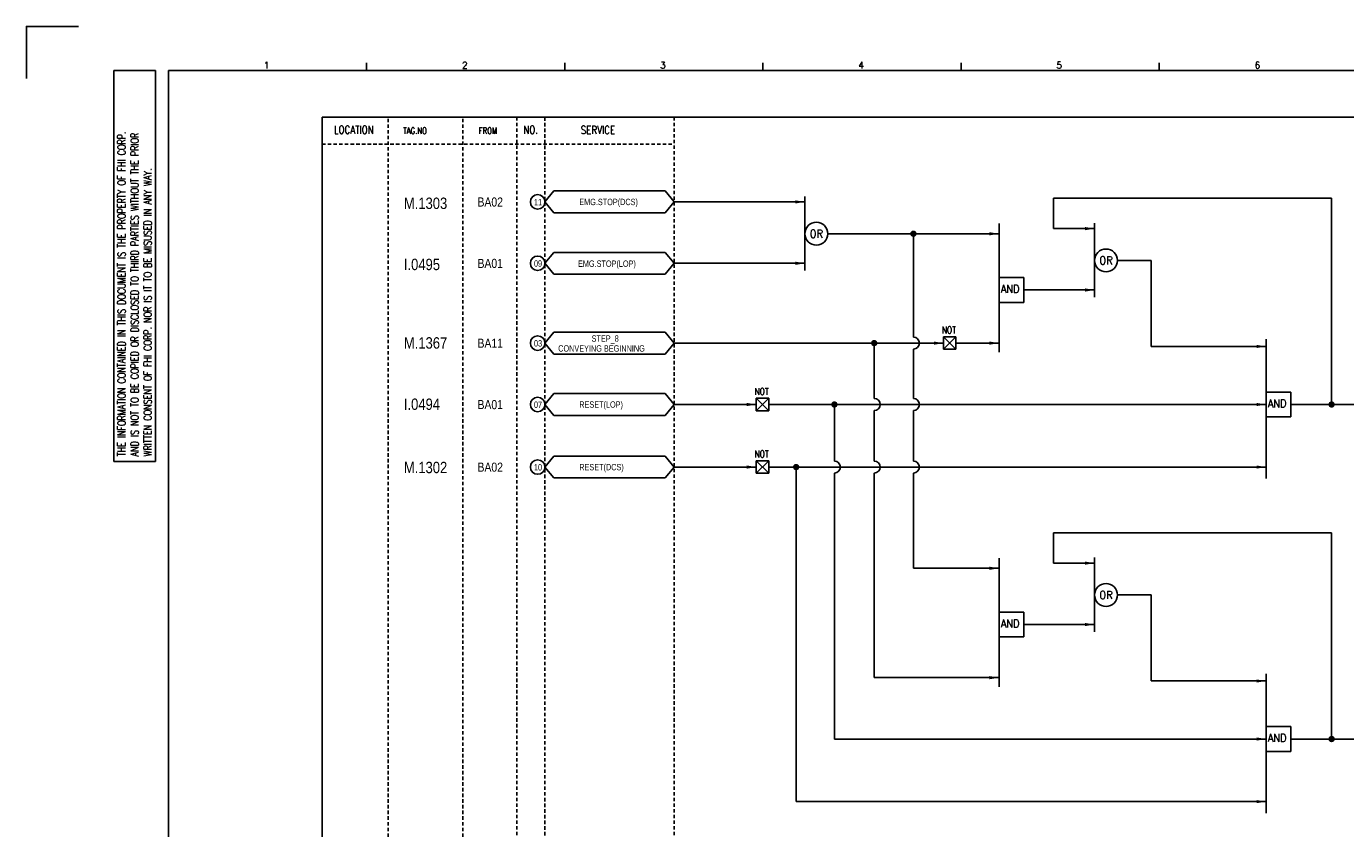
# Model space of a CAD drawing. Extents: x 1473 to 2439, y 388 to 1070.
# Tile 2 of 4: x 1473 to 2054, y 716 to 1070. Entities that reach past the tile are written whole.
import ezdxf
from ezdxf.enums import TextEntityAlignment as Align

# ---------------------------------------------------------------- set-up
doc = ezdxf.new("R2010")
doc.units = 0
doc.header["$MEASUREMENT"] = 0
doc.linetypes.add('HIDDEN', pattern=[4, 1.5, -1, 1.5])
doc.layers.get('0').update_dxf_attribs({"linetype": 'CONTINUOUS'})
doc.layers.get('DEFPOINTS').update_dxf_attribs({"linetype": 'CONTINUOUS'})
for name, color, linetype in [('CON', 4, 'CONTINUOUS'), ('DCS', 7, 'CONTINUOUS'), ('DIM', 3, 'CONTINUOUS'), ('HID', 2, 'HIDDEN'), ('圖框CON', 4, 'CONTINUOUS'), ('框線', 6, 'CONTINUOUS')]:
    doc.layers.add(name, color=color, linetype=linetype)
doc.styles.add('DAYUKP', font='complex', dxfattribs={"bigfont": 'DAYUKP.SHX'})
doc.styles.add('ROMANS', font='romans', dxfattribs={"width": 0.8})
doc.styles.add('style3', font='ARIALN.TTF')

# ---------------------------------------------------------------- blocks, each defined once
blk = doc.blocks.new('LEADER')
at = {"layer": 'CON'}
blk.add_solid([(0.85, -0.57), (0.85, -1.57), (3.85, -1.07)], dxfattribs=at)
blk = doc.blocks.new('1')
at = {"layer": 'DEFPOINTS'}
blk.add_lwpolyline([(1268.99, 689.33), (1246.02, 689.33), (1246.02, 666.36)], dxfattribs=at)
at = {"layer": '圖框CON'}
for p, q in [((1284.5, 669.81), (1302.87, 669.81)), ((1284.5, 497.52), (1284.5, 669.81)), ((1302.87, 497.52), (1302.87, 669.81)), ((1395.91, 669.85), (1395.91, 673.29)), ((1483.2, 669.85), (1483.2, 673.29)), ((1570.49, 669.85), (1570.49, 673.29)), ((1657.78, 669.85), (1657.78, 673.29)), ((1745.08, 669.85), (1745.08, 673.29)), ((1284.5, 497.52), (1302.87, 497.52))]:
    blk.add_line(p, q, dxfattribs=at)
at = {"layer": '框線'}
for p, q in [((1308.62, 669.81), (1308.62, 26.6)), ((2181.53, 669.81), (1308.62, 669.81))]:
    blk.add_line(p, q, dxfattribs=at)
at = {"style": 'DAYUKP'}
for s, p in [('1', (1350.64, 670.78)), ('2', (1437.93, 670.78)), ('3', (1525.22, 670.78)), ('4', (1612.51, 670.78)), ('5', (1699.8, 670.78)), ('6', (1787.1, 670.78))]:
    blk.add_text(s, height=2.87, dxfattribs=at).set_placement(p)
at = {"layer": 'DIM', "style": 'ROMANS', "width": 0.75}
for s, p in [('THE INFORMATION CONTAINED IN THIS DOCUMENT IS THE PROPERTY OF FHI CORP.', (1287.94, 499.82)), ('AND IS NOT TO BE COPIED OR DISCLOSED TO THIRD PARTIES WITHOUT THE PRIOR', (1293.68, 499.82)), ('WRITTEN CONSENT OF FHI CORP. NOR IS IT TO BE MISUSED IN ANY WAY.', (1299.43, 499.82))]:
    blk.add_text(s, height=3.4457, rotation=90, dxfattribs=at).set_placement(p, align=Align.MIDDLE_LEFT)

msp = doc.modelspace()

# ---------------------------------------------------------------- linework, layer by layer
at = {"layer": 'CON', "color": 6}
for p, q in [((1701.19, 992.58), (1705.09, 997.4)), ((1754.22, 997.4), (1705.09, 997.4)), ((1758.12, 992.58), (1754.22, 997.4)), ((1815.72, 995.01), (1815.72, 962.37)), ((1701.19, 992.58), (1705.09, 987.76)), ((1758.12, 992.58), (1754.22, 987.76)), ((1705.09, 987.76), (1754.22, 987.76)), ((1901.22, 983.01), (1901.22, 926.34)), ((1943.31, 983.24), (1943.31, 950.6)), ((1701.19, 965.52), (1705.09, 970.34)), ((1701.19, 965.52), (1705.09, 960.71)), ((1754.22, 970.34), (1705.09, 970.34)), ((1758.12, 965.52), (1754.22, 970.34)), ((1758.12, 965.52), (1754.22, 960.71)), ((1705.09, 960.71), (1754.22, 960.71)), ((1912.08, 959.23), (1901.22, 959.23)), ((1901.22, 948.27), (1901.22, 959.23)), ((1912.08, 948.27), (1912.08, 959.23)), ((1912.08, 948.27), (1901.22, 948.27)), ((1701.19, 930.34), (1705.09, 935.16)), ((1701.19, 930.34), (1705.09, 925.52)), ((1754.22, 935.16), (1705.09, 935.16)), ((1758.12, 930.34), (1754.22, 935.16)), ((1758.12, 930.34), (1754.22, 925.52)), ((1876.77, 927.61), (1876.77, 933.07)), ((1876.77, 933.07), (1882.23, 927.61)), ((1882.23, 933.07), (1876.77, 927.61)), ((1876.77, 933.07), (1882.23, 933.07)), ((1882.23, 933.07), (1882.23, 927.61)), ((2018.85, 932.03), (2018.85, 870.61)), ((1705.09, 925.52), (1754.22, 925.52)), ((1882.23, 927.61), (1876.77, 927.61)), ((1701.19, 903.28), (1705.09, 908.1)), ((1754.22, 908.1), (1705.09, 908.1)), ((1758.12, 903.28), (1754.22, 908.1)), ((2018.85, 897.8), (2018.85, 908.76)), ((2029.71, 908.76), (2018.85, 908.76)), ((2029.71, 897.8), (2029.71, 908.76)), ((1701.19, 903.28), (1705.09, 898.47)), ((1758.12, 903.28), (1754.22, 898.47)), ((1794.29, 906.01), (1799.75, 906.01)), ((1799.75, 906.01), (1794.29, 900.55)), ((1794.29, 906.01), (1799.75, 900.55)), ((1794.29, 900.55), (1794.29, 906.01)), ((1799.75, 906.01), (1799.75, 900.55)), ((1705.09, 898.47), (1754.22, 898.47)), ((1799.75, 900.55), (1794.29, 900.55)), ((2029.71, 897.8), (2018.85, 897.8)), ((1701.19, 875.71), (1705.09, 880.52)), ((1754.22, 880.52), (1705.09, 880.52)), ((1758.12, 875.71), (1754.22, 880.52)), ((1794.29, 872.98), (1794.29, 878.44)), ((1794.29, 878.44), (1799.75, 872.98)), ((1799.75, 878.44), (1794.29, 872.98)), ((1794.29, 878.44), (1799.75, 878.44)), ((1799.75, 878.44), (1799.75, 872.98)), ((1701.19, 875.71), (1705.09, 870.89)), ((1758.12, 875.71), (1754.22, 870.89)), ((1799.75, 872.98), (1794.29, 872.98)), ((1705.09, 870.89), (1754.22, 870.89)), ((1901.22, 835.56), (1901.22, 778.9)), ((1943.31, 835.79), (1943.31, 803.15)), ((1901.22, 800.82), (1901.22, 811.78)), ((1912.08, 811.78), (1901.22, 811.78)), ((1912.08, 800.82), (1912.08, 811.78)), ((1912.08, 800.82), (1901.22, 800.82)), ((2018.85, 784.58), (2018.85, 723.16)), ((2029.71, 761.32), (2018.85, 761.32)), ((2018.85, 750.36), (2018.85, 761.32)), ((2029.71, 750.36), (2029.71, 761.32)), ((2029.71, 750.36), (2018.85, 750.36))]:
    msp.add_line(p, q, dxfattribs=at)
at = {"layer": 'CON'}
for p, q in [((1925.23, 980.81), (1925.23, 994.22)), ((1925.23, 994.22), (2047.73, 994.22)), ((2047.73, 994.22), (2047.73, 903.28)), ((1758.12, 992.58), (1815.72, 992.58)), ((1825.8, 978.54), (1901.22, 978.54)), ((1863.51, 978.54), (1863.51, 932.98)), ((1943.31, 980.81), (1925.23, 980.81)), ((1758.12, 965.52), (1815.72, 965.52)), ((1953.39, 966.77), (1968.2, 966.77)), ((1968.2, 966.77), (1968.2, 928.87)), ((1912.08, 953.75), (1943.31, 953.75)), ((1758.12, 930.34), (1876.77, 930.34)), ((1846.24, 930.34), (1846.24, 905.92)), ((1882.23, 930.34), (1901.22, 930.34)), ((1863.51, 927.7), (1863.51, 905.92)), ((1968.2, 928.87), (2018.85, 928.87)), ((1758.12, 903.28), (1794.29, 903.28)), ((1799.75, 903.28), (2018.85, 903.28)), ((1828.7, 903.28), (1828.7, 878.35)), ((2029.71, 903.28), (2203.32, 903.28)), ((1846.24, 900.64), (1846.24, 878.35)), ((1863.51, 900.64), (1863.51, 878.35)), ((1758.12, 875.71), (1794.29, 875.71)), ((1799.75, 875.71), (2018.85, 875.71)), ((1811.85, 875.71), (1811.85, 728.26)), ((1828.7, 873.07), (1828.7, 755.84)), ((1846.24, 873.07), (1846.24, 782.89)), ((1863.51, 873.07), (1863.51, 831.09)), ((1925.23, 846.77), (2047.73, 846.77)), ((1925.23, 833.36), (1925.23, 846.77)), ((2047.73, 846.77), (2047.73, 755.84)), ((1863.51, 831.09), (1901.22, 831.09)), ((1943.31, 833.36), (1925.23, 833.36)), ((1953.39, 819.32), (1968.2, 819.32)), ((1968.2, 819.32), (1968.2, 781.42)), ((1912.08, 806.3), (1943.31, 806.3)), ((1846.24, 782.89), (1901.22, 782.89)), ((1968.2, 781.42), (2018.85, 781.42)), ((1828.7, 755.84), (2018.85, 755.84)), ((2029.71, 755.84), (2203.32, 755.84)), ((1811.85, 728.26), (2018.85, 728.26))]:
    msp.add_line(p, q, dxfattribs=at)
msp.add_lwpolyline([(1603.07, 1029.96), (2317.07, 1029.96), (2317.07, 530.16), (1603.07, 530.16)], close=True, dxfattribs=at)
at = {"layer": 'CON', "const_width": 1.4}
for points in [[(1862.81, 978.54, 1), (1864.21, 978.54, 1)], [(1845.54, 930.34, 1), (1846.94, 930.34, 1)], [(1828, 903.28, 1), (1829.4, 903.28, 1)], [(2047.03, 903.28, 1), (2048.43, 903.28, 1)], [(1811.15, 875.71, 1), (1812.55, 875.71, 1)], [(2047.03, 755.84, 1), (2048.43, 755.84, 1)]]:
    msp.add_lwpolyline(points, format="xyb", close=True, dxfattribs=at)
at = {"layer": 'CON'}
for centre in [(1697.97, 992.58), (1697.97, 965.52), (1697.97, 930.34), (1697.97, 903.28), (1697.97, 875.71)]:
    msp.add_circle(centre, 3.21, dxfattribs=at)
at = {"layer": 'CON', "color": 6}
for centre in [(1820.76, 978.54), (1948.35, 966.77), (1948.35, 819.32)]:
    msp.add_circle(centre, 5.04, dxfattribs=at)
at = {"layer": 'CON'}
for centre in [(1863.51, 930.34), (1846.24, 903.28), (1863.51, 903.28), (1828.7, 875.71), (1846.24, 875.71), (1863.51, 875.71)]:
    msp.add_arc(centre, 2.64, 270, 90, dxfattribs=at)
at = {"layer": 'HID'}
for p, q in [((1632.12, 1029.26), (1632.12, 530.16)), ((1665.04, 1029.26), (1665.04, 530.16)), ((1688.76, 1029.96), (1688.76, 530.14)), ((1701.19, 1029.87), (1701.19, 530.04)), ((1758.12, 1029.96), (1758.12, 530.16)), ((1603.07, 1018.06), (1758.12, 1018.06))]:
    msp.add_line(p, q, dxfattribs=at)

# ---------------------------------------------------------------- block references
msp.add_blockref('1', (226.73, 380.61))
at = {"layer": 'CON', "xscale": 1.4, "yscale": 1.4, "zscale": 1.4}
for p in [(1810.33, 994.07), (1895.83, 980.03), (1937.92, 982.3), (1810.33, 967.02), (1937.92, 955.24), (1871.38, 931.83), (1895.83, 931.83), (2013.46, 930.36), (1788.9, 904.78), (2013.46, 904.78), (1788.9, 877.2), (2013.46, 877.2), (1895.83, 832.59), (1937.92, 834.85), (1937.92, 807.8), (1895.83, 784.38), (2013.46, 782.91), (2013.46, 757.33), (2013.46, 729.75)]:
    msp.add_blockref('LEADER', p, dxfattribs=at)

# ---------------------------------------------------------------- texts
at = {"layer": 'CON', "style": 'ROMANS'}
for s, width, p in [('LOCATION', 0.8, (1616.99, 1024.36)), ('NO.', 0.8, (1694.89, 1024.36)), ('SERVICE', 0.8, (1724.54, 1024.28)), ('OR', 0.9, (1820.76, 978.54)), ('OR', 0.9, (1948.35, 966.77)), ('OR', 0.9, (1948.35, 819.32))]:
    msp.add_text(s, height=3.5, dxfattribs=dict(at, width=width)).set_placement(p, align=Align.MIDDLE)
for s, height, width, p in [('TAG.NO', 2.8, 0.8, (1638.73, 1021.7)), ('FROM', 2.8, 0.8, (1671.99, 1021.7)), ('AND', 3.5, 0.9, (1902.01, 951.43)), ('NOT', 3.024, 0.8, (1876, 933.66)), ('NOT', 3.024, 0.8, (1793.52, 906.61)), ('AND', 3.5, 0.9, (2019.64, 900.97)), ('NOT', 3.024, 0.8, (1793.52, 879.03)), ('AND', 3.5, 0.9, (1902.01, 803.99)), ('AND', 3.5, 0.9, (2019.64, 753.52))]:
    msp.add_text(s, height=height, dxfattribs=dict(at, width=width)).set_placement(p, align=Align.BOTTOM_LEFT)
at = {"layer": 'CON', "style": 'style3'}
for s, p in [('BA02', (1671.48, 992.53)), ('BA01', (1671.48, 965.47)), ('BA11', (1671.48, 930.29)), ('BA01', (1671.48, 903.23)), ('BA02', (1671.48, 875.66))]:
    msp.add_text(s, height=4, dxfattribs=at).set_placement(p, align=Align.MIDDLE_LEFT)
for s, p in [('11', (1696.36, 990.24)), ('EMG.STOP(DCS)', (1716.31, 990.31)), ('09', (1696.36, 963.18)), ('EMG.STOP(LOP)', (1715.75, 963.11)), ('03', (1696.36, 928)), ('STEP_8', (1721.74, 930.1)), ('CONVEYING BEGINNING', (1707.03, 925.75)), ('07', (1696.36, 900.94)), ('RESET(LOP)', (1716.31, 901.01)), ('10', (1696.36, 873.36)), ('RESET(DCS)', (1716.31, 873.44))]:
    msp.add_text(s, height=2.8, dxfattribs=at).set_placement(p, align=Align.BOTTOM_LEFT)
at = {"layer": 'DCS', "linetype": 'ByBlock', "style": 'style3'}
for s, p in [('M.1303', (1639.04, 989.46)), ('I.0495', (1639.04, 962.51)), ('M.1367', (1639.04, 927.91)), ('I.0494', (1639.04, 900.91)), ('M.1302', (1639.04, 873.02))]:
    msp.add_text(s, height=5, dxfattribs=at).set_placement(p)

doc.saveas('drawing.dxf')
